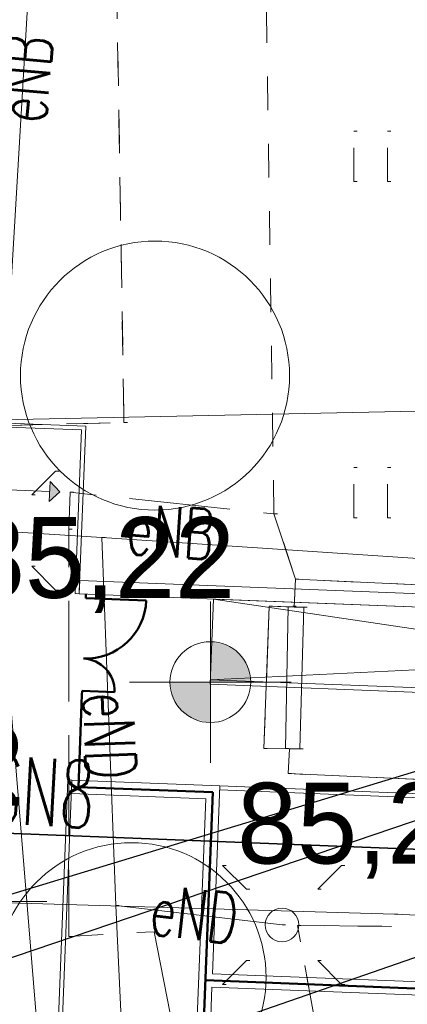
# Model space of a CAD drawing. Extents: x -134780 to 5540120, y 74663 to 5964901.
# Tile 36 of 84: x 5539569.77 to 5539575.53, y 5961344.61 to 5961359.24. Entities that reach past the tile are written whole.
import ezdxf
from ezdxf import colors
from ezdxf.entities.mleader import LeaderData, LeaderLine
from ezdxf.math import Vec2, Vec3

# ---------------------------------------------------------------- set-up
doc = ezdxf.new("R2010")
doc.units = 0
doc.header["$MEASUREMENT"] = 0
doc.set_wipeout_variables(frame=1)
for name, pattern in [('ACAD_ISO03W100', [30, 12, -18]), ('L_0_03', [1, 0.5, -0.5]), ('L_0_06', [2, 1.5, -0.5])]:
    doc.linetypes.add(name, pattern=pattern)
for name, color, linetype, lineweight in [('#opisy', 7, 'Continuous', 0), ('0_Nr_Pióra__7', 7, 'Continuous', 13), ('Arch drogi_Nr_Pióra__21', 7, 'Continuous', 9), ('Arch schody_Nr_Pióra__21', 7, 'Continuous', 9), ('arch spadki_Nr_Pióra__21', 7, 'Continuous', 9), ('bt_Nr_Pióra__7', 7, 'Continuous', 13), ('chodnik_Nr_Pióra__7', 7, 'Continuous', 13), ('ib_Nr_Pióra__7', 7, 'Continuous', 13), ('inny_obiekt_zagospodarowania_terenu_Nr_Pióra__7', 7, 'Continuous', 13), ('INWENT RZĘDNE_Nr_Pióra__21', 7, 'Continuous', 9), ('IS_Kanalizacja_sanitarna_grawitacyjna', 34, 'ACAD_ISO03W100', 30), ('latarnia_Nr_Pióra__7', 7, 'Continuous', 13), ('mapa', 7, 'Continuous', 13), ('przewod_elektroenergetyczny_podziemny_Atr1_Nr_Pióra__7', 7, 'Continuous', 13), ('przewod_elektroenergetyczny_podziemny_Nr_Pióra__7', 7, 'Continuous', 13), ('przewod_kanalizacyjny_Nr_Pióra__7', 7, 'Continuous', 13), ('przewod_wodociagowy_Nr_Pióra__7', 7, 'Continuous', 13), ('sch_Nr_Pióra__7', 7, 'Continuous', 13), ('slup_przewodow_napowietrznych_Nr_Pióra__7', 7, 'Continuous', 13), ('trawnik_Nr_Pióra__7', 7, 'Continuous', 13), ('zasuwa_lub_zawor_Nr_Pióra__7', 7, 'Continuous', 13)]:
    doc.layers.add(name, color=color, linetype=linetype, lineweight=lineweight)
doc.layers.add('Arch balustrady_Nr_Pióra__86', color=7, linetype='Continuous', lineweight=50, true_color=0x5555ff)
doc.layers.add('Arch zieleń_Nr_Pióra__4', color=7, linetype='Continuous', lineweight=9, true_color=0x029e21)
doc.layers.add('arch spadki', color=7, linetype='Continuous')
doc.layers.add('INWENT RZĘDNE', color=7, linetype='Continuous')
doc.styles.add('GENERATED_STYLE_1', font='txt')
doc.styles.add('GENERATED_STYLE_7', font='Simplex.shx', dxfattribs={"bigfont": 'BIGFONT.SHX'})
doc.styles.add('ROMANS', font='romans', dxfattribs={"width": 0.8})
doc.styles.get("Standard").update_dxf_attribs({"font": 'txt', "bigfont": 'BIGFONT.SHX'})

# ---------------------------------------------------------------- blocks, each defined once
blk = doc.blocks.new('Koty wysokościowe_34', base_point=(-144864, 120764))
at = {"layer": 'INWENT RZĘDNE_Nr_Pióra__21', "linetype": 'Continuous'}
for points in [[(-144864, 120764), (-144264, 120764), (-144309, 120993), (-144439, 121188), (-144634, 121318), (-144864, 121364)], [(-144864, 120764), (-145464, 120764), (-145418, 120534), (-145288, 120339), (-145093, 120209), (-144864, 120164)]]:
    blk.add_hatch(color=256, dxfattribs=at).paths.add_polyline_path(points, flags=0)
for p, q in [((-144864, 119564), (-144864, 121964)), ((-146064, 120764), (-143664, 120764))]:
    blk.add_line(p, q, dxfattribs=at)
blk.add_circle((-144864, 120764), 600, dxfattribs=at)
at = {"layer": 'INWENT RZĘDNE_Nr_Pióra__21', "insert": (-148010, 121964), "char_height": 1200, "attachment_point": 7, "style": 'GENERATED_STYLE_1'}
blk.add_mtext('{85,22}', dxfattribs=at)
blk = doc.blocks.new('Koty wysokościowe_32', base_point=(-141233, 124024))
at = {"layer": 'INWENT RZĘDNE_Nr_Pióra__21', "linetype": 'Continuous'}
for points in [[(-141233, 124024), (-140633, 124024), (-140679, 124254), (-140809, 124449), (-141004, 124579), (-141233, 124624)], [(-141233, 124024), (-141833, 124024), (-141788, 123795), (-141658, 123600), (-141463, 123470), (-141233, 123424)]]:
    blk.add_hatch(color=256, dxfattribs=at).paths.add_polyline_path(points, flags=0)
for p, q in [((-141233, 122824), (-141233, 125224)), ((-142433, 124024), (-140033, 124024))]:
    blk.add_line(p, q, dxfattribs=at)
blk.add_circle((-141233, 124024), 600, dxfattribs=at)
at = {"layer": 'INWENT RZĘDNE_Nr_Pióra__21', "insert": (-144882, 125053), "char_height": 1200, "attachment_point": 7, "style": 'GENERATED_STYLE_1'}
blk.add_mtext('{85,22}', dxfattribs=at)
blk = doc.blocks.new('Koty wysokościowe_20', base_point=(-136778, 122943))
at = {"layer": 'INWENT RZĘDNE_Nr_Pióra__21', "linetype": 'Continuous'}
for points in [[(-136778, 122943), (-136178, 122943), (-136223, 123172), (-136353, 123367), (-136548, 123497), (-136778, 123543)], [(-136778, 122943), (-137378, 122943), (-137332, 122713), (-137202, 122518), (-137007, 122388), (-136778, 122343)]]:
    blk.add_hatch(color=256, dxfattribs=at).paths.add_polyline_path(points, flags=0)
for p, q in [((-136778, 121743), (-136778, 124143)), ((-137978, 122943), (-135578, 122943))]:
    blk.add_line(p, q, dxfattribs=at)
blk.add_circle((-136778, 122943), 600, dxfattribs=at)
at = {"layer": 'INWENT RZĘDNE_Nr_Pióra__21', "insert": (-140836, 121106), "char_height": 1200, "attachment_point": 7, "style": 'GENERATED_STYLE_1'}
blk.add_mtext('{85,26}', dxfattribs=at)
blk = doc.blocks.new('Linia_6', base_point=(-144229, 126881))
at = {"layer": 'arch spadki_Nr_Pióra__21', "linetype": 'Continuous'}
blk.add_hatch(color=256, dxfattribs=at).paths.add_polyline_path([(-143474, 126851), (-143630, 126707), (-143618, 127007)], flags=0)
for p, q in [((-144229, 126881), (-143624, 126857)), ((-143630, 126707), (-143618, 127007)), ((-143474, 126851), (-143618, 127007)), ((-143474, 126851), (-143630, 126707))]:
    blk.add_line(p, q, dxfattribs=at)
blk = doc.blocks.new('mapa')
at = {"layer": '0_Nr_Pióra__7', "color": 252, "linetype": 'Continuous'}
for p, q in [((5539574.739, 5961357.589), (5539574.789, 5961357.589)), ((5539575.239, 5961357.589), (5539575.289, 5961357.589)), ((5539574.739, 5961356.839), (5539574.789, 5961356.839)), ((5539575.239, 5961356.839), (5539575.289, 5961356.839)), ((5539571.32, 5961353.26), (5539571.37, 5961353.26)), ((5539570.304, 5961352.534), (5539570.354, 5961352.534)), ((5539574.739, 5961352.589), (5539574.789, 5961352.589)), ((5539575.239, 5961352.589), (5539575.289, 5961352.589)), ((5539570.52, 5961352.22), (5539570.57, 5961352.22)), ((5539569.951, 5961352.181), (5539570.001, 5961352.181)), ((5539573.55, 5961351.9), (5539573.6, 5961351.9)), ((5539574.739, 5961351.839), (5539574.789, 5961351.839)), ((5539575.239, 5961351.839), (5539575.289, 5961351.839)), ((5539570.5, 5961351.67), (5539570.55, 5961351.67)), ((5539570.99, 5961351.55), (5539571.04, 5961351.55)), ((5539569.951, 5961351.12), (5539570.001, 5961351.12)), ((5539573.87, 5961350.93), (5539573.92, 5961350.93)), ((5539570.304, 5961350.767), (5539570.354, 5961350.767)), ((5539573.48, 5961350.53), (5539573.53, 5961350.53)), ((5539573.76, 5961350.52), (5539573.81, 5961350.52)), ((5539573.83, 5961350.53), (5539573.88, 5961350.53)), ((5539573.85, 5961350.515), (5539573.9, 5961350.515)), ((5539573.993, 5961350.511), (5539574.043, 5961350.511)), ((5539573.4, 5961348.41), (5539573.45, 5961348.41)), ((5539573.72, 5961348.41), (5539573.77, 5961348.41)), ((5539573.779, 5961348.407), (5539573.829, 5961348.407)), ((5539573.934, 5961348.406), (5539573.984, 5961348.406)), ((5539573.76, 5961348.04), (5539573.81, 5961348.04)), ((5539573.69, 5961347.45), (5539573.74, 5961347.45)), ((5539572.787, 5961346.674), (5539572.837, 5961346.674)), ((5539574.554, 5961346.674), (5539574.604, 5961346.674)), ((5539573.14, 5961346.321), (5539573.19, 5961346.321)), ((5539574.201, 5961346.321), (5539574.251, 5961346.321)), ((5539571.2, 5961346.08), (5539571.25, 5961346.08)), ((5539575.34, 5961345.95), (5539575.39, 5961345.95)), ((5539573.67, 5961345.79), (5539573.72, 5961345.79)), ((5539573.67, 5961345.79), (5539573.72, 5961345.79)), ((5539573.67, 5961345.79), (5539573.72, 5961345.79)), ((5539573.9, 5961345.78), (5539573.95, 5961345.78)), ((5539570.5, 5961345.62), (5539570.55, 5961345.62)), ((5539571.77, 5961345.69), (5539571.82, 5961345.69)), ((5539573.14, 5961345.26), (5539573.19, 5961345.26)), ((5539574.201, 5961345.26), (5539574.251, 5961345.26)), ((5539572.787, 5961344.907), (5539572.837, 5961344.907)), ((5539574.554, 5961344.907), (5539574.604, 5961344.907))]:
    blk.add_line(p, q, dxfattribs=at)
at = {"layer": 'Arch balustrady_Nr_Pióra__86', "color": 253, "linetype": 'Continuous'}
for p, q in [((5539570.754, 5961350.708), (5539570.752, 5961350.648)), ((5539570.752, 5961350.648), (5539571.651, 5961350.612)), ((5539570.695, 5961349.209), (5539570.642, 5961347.84)), ((5539570.698, 5961349.269), (5539570.695, 5961349.209)), ((5539570.698, 5961349.269), (5539571.177, 5961349.25)), ((5539570.642, 5961347.84), (5539572.64, 5961347.762)), ((5539572.64, 5961347.762), (5539572.399, 5961341.601)), ((5539572.531, 5961344.969), (5539580.075, 5961344.674))]:
    blk.add_line(p, q, dxfattribs=at)
for centre, radius, start, end in [((5539570.752, 5961350.648), 0.9, 267.7616, 357.7616), ((5539570.698, 5961349.269), 0.48, 357.7616, 87.7616)]:
    blk.add_arc(centre, radius, start, end, dxfattribs=at)
at = {"layer": 'Arch drogi_Nr_Pióra__21', "linetype": 'Continuous'}
for p, q in [((5539570.751, 5961353.205), (5539569.402, 5961353.257)), ((5539570.689, 5961353.147), (5539569.4, 5961353.197)), ((5539570.689, 5961353.147), (5539570.594, 5961350.714)), ((5539570.751, 5961353.205), (5539570.655, 5961350.741)), ((5539570.654, 5961350.711), (5539570.594, 5961350.714)), ((5539570.486, 5961347.946), (5539570.241, 5961341.686)), ((5539570.546, 5961347.944), (5539570.303, 5961341.743)), ((5539570.546, 5961347.944), (5539570.486, 5961347.946)), ((5539577.59, 5961347.668), (5539572.744, 5961347.858)), ((5539577.588, 5961347.608), (5539572.742, 5961347.798))]:
    blk.add_line(p, q, dxfattribs=at)
at = {"layer": 'Arch schody_Nr_Pióra__21', "color": 252, "linetype": 'Continuous'}
for p, q in [((5539570.654, 5961350.711), (5539570.662, 5961350.911)), ((5539579.105, 5961350.581), (5539570.662, 5961350.911)), ((5539579.097, 5961350.381), (5539570.654, 5961350.711)), ((5539572.603, 5961349.369), (5539572.652, 5961350.633)), ((5539578.768, 5961350.394), (5539572.652, 5961350.633)), ((5539578.742, 5961349.73), (5539572.652, 5961350.633)), ((5539578.742, 5961349.73), (5539572.606, 5961349.434)), ((5539578.721, 5961349.195), (5539572.606, 5961349.434)), ((5539578.718, 5961349.13), (5539572.603, 5961349.369)), ((5539570.546, 5961347.944), (5539570.538, 5961347.744)), ((5539572.744, 5961347.858), (5539570.546, 5961347.944)), ((5539572.635, 5961345.065), (5539572.744, 5961347.858)), ((5539572.536, 5961347.666), (5539570.538, 5961347.744)), ((5539572.3, 5961341.605), (5539572.536, 5961347.666)), ((5539580.079, 5961344.774), (5539572.635, 5961345.065)), ((5539572.499, 5961341.597), (5539572.627, 5961344.865)), ((5539580.071, 5961344.574), (5539572.627, 5961344.865))]:
    blk.add_line(p, q, dxfattribs=at)
at = {"layer": 'Arch zieleń_Nr_Pióra__4', "color": 252, "linetype": 'Continuous'}
for centre in [(5539571.781, 5961353.955), (5539571.432, 5961345.012)]:
    blk.add_circle(centre, 2, dxfattribs=at)
at = {"layer": 'bt_Nr_Pióra__7', "color": 252, "linetype": 'L_0_06', "flags": 128}
blk.add_lwpolyline([(5539573.76, 5961350.52), (5539573.48, 5961350.53)], dxfattribs=at)
at = {"layer": 'chodnik_Nr_Pióra__7', "color": 252, "linetype": 'L_0_06', "flags": 128}
blk.add_lwpolyline([(5539573.85, 5961350.515), (5539573.48, 5961350.53), (5539573.4, 5961348.41), (5539573.779, 5961348.407), (5539573.76, 5961348.04), (5539579.85, 5961347.77), (5539579.782, 5961345.734), (5539573.9, 5961345.78), (5539575.85, 5961335.03), (5539577.75, 5961324.47), (5539591.47, 5961324.05), (5539596.39, 5961323.97), (5539596.46, 5961321.44), (5539596.5, 5961317.73), (5539595.14, 5961308.47), (5539594.22, 5961302.65), (5539593.77, 5961299.63), (5539593.49, 5961296), (5539591.99, 5961287.81), (5539591.61, 5961282.43), (5539589.13, 5961281.94), (5539589.56, 5961284.8), (5539591.9, 5961299.58), (5539594.42, 5961317.48), (5539594.72, 5961320.57), (5539594.65, 5961322.11), (5539590.73, 5961322.16), (5539578.09, 5961322.67), (5539578.89, 5961318.3), (5539577.2, 5961318.26), (5539576.39, 5961321.74), (5539574.24, 5961333.51), (5539573.16, 5961338.51), (5539571.77, 5961345.69), (5539570.5, 5961345.62), (5539570.5, 5961351.67), (5539570.52, 5961352.22), (5539573.55, 5961351.9), (5539573.87, 5961350.93)], close=True, dxfattribs=at)
at = {"layer": 'ib_Nr_Pióra__7', "color": 252, "linetype": 'Continuous', "flags": 128}
blk.add_lwpolyline([(5539580.41, 5961347.74), (5539573.76, 5961348.04), (5539573.779, 5961348.407), (5539573.934, 5961348.406), (5539573.993, 5961350.511), (5539573.85, 5961350.515), (5539573.87, 5961350.93), (5539580.53, 5961350.62)], close=True, dxfattribs=at)
at = {"layer": 'inny_obiekt_zagospodarowania_terenu_Nr_Pióra__7', "color": 252, "linetype": 'L_0_03', "flags": 128}
for points in [[(5539571.32, 5961353.26), (5539571.04, 5961370.08), (5539560.1, 5961368.75)], [(5539560.1, 5961368.75), (5539560.42, 5961352.95), (5539571.32, 5961353.26)]]:
    blk.add_lwpolyline(points, dxfattribs=at)
at = {"layer": 'latarnia_Nr_Pióra__7', "color": 252, "linetype": 'Continuous', "flags": 128}
for points in [[(5539569.951, 5961352.181), (5539570.304, 5961352.534)], [(5539569.951, 5961351.12), (5539570.304, 5961350.767)], [(5539573.14, 5961346.321), (5539572.787, 5961346.674)], [(5539574.201, 5961346.321), (5539574.554, 5961346.674)], [(5539573.14, 5961345.26), (5539572.787, 5961344.907)], [(5539574.201, 5961345.26), (5539574.554, 5961344.907)]]:
    blk.add_lwpolyline(points, dxfattribs=at)
at = {"layer": 'latarnia_Nr_Pióra__7', "color": 252, "linetype": 'Continuous'}
blk.add_circle((5539573.67, 5961345.79), 0.25, dxfattribs=at)
at = {"layer": 'przewod_elektroenergetyczny_podziemny_Nr_Pióra__7', "color": 252, "linetype": 'Continuous', "flags": 128}
for points in [[(5539551.68, 5961366.54), (5539557.55, 5961367.33), (5539567.62, 5961368.93), (5539570.22, 5961369.47), (5539570.01, 5961361.53), (5539569.42, 5961351.65)], [(5539570.99, 5961351.55), (5539569.42, 5961351.65), (5539571.88, 5961321.69), (5539572.64, 5961320.61), (5539591.67, 5961319.34), (5539590.26, 5961315.44), (5539589.49, 5961303.7), (5539588.75, 5961294.23), (5539590.71, 5961282.36)], [(5539570.99, 5961351.55), (5539571.2, 5961346.08)], [(5539579.33, 5961351.09), (5539578.4, 5961351.13), (5539576.81, 5961351.16), (5539570.99, 5961351.55)], [(5539572.64, 5961320.61), (5539572.02, 5961328.62), (5539571.2, 5961346.08)], [(5539573.67, 5961345.79), (5539571.2, 5961346.08)]]:
    blk.add_lwpolyline(points, dxfattribs=at)
at = {"layer": 'przewod_kanalizacyjny_Nr_Pióra__7', "color": 252, "linetype": 'Continuous', "flags": 128}
blk.add_lwpolyline([(5539549.76, 5961345.36), (5539552.38, 5961345.49), (5539554.31, 5961345.93), (5539556.57, 5961346.81), (5539568.25, 5961346.16), (5539575.34, 5961345.95), (5539580.33, 5961345.73)], dxfattribs=at)
at = {"layer": 'przewod_wodociagowy_Nr_Pióra__7', "color": 252, "linetype": 'Continuous', "flags": 128}
blk.add_lwpolyline([(5539541.4, 5961352.89), (5539549.54, 5961353.06), (5539562.83, 5961353.16), (5539579.72, 5961353.51), (5539580.63, 5961353.54)], dxfattribs=at)
at = {"layer": 'sch_Nr_Pióra__7', "color": 252, "linetype": 'Continuous', "flags": 128}
blk.add_lwpolyline([(5539573.993, 5961350.511), (5539573.934, 5961348.406), (5539573.4, 5961348.41), (5539573.48, 5961350.53)], close=True, dxfattribs=at)
blk.add_lwpolyline([(5539573.76, 5961350.52), (5539573.72, 5961348.41)], dxfattribs=at)
at = {"layer": 'slup_przewodow_napowietrznych_Nr_Pióra__7', "color": 252, "linetype": 'Continuous'}
blk.add_circle((5539573.67, 5961345.79), 0.25, dxfattribs=at)
at = {"layer": 'trawnik_Nr_Pióra__7', "color": 252, "linetype": 'L_0_03', "flags": 128}
for points in [[(5539573.55, 5961351.9), (5539573.27, 5961370.67), (5539573.14, 5961373.24), (5539582.04, 5961374.29), (5539588.07, 5961375.32), (5539595.34, 5961376.74), (5539597.08, 5961375.38), (5539596.86, 5961374.52), (5539593.12, 5961372), (5539592.36, 5961371.55), (5539586.53, 5961371.55), (5539580.81, 5961367.97), (5539580.92, 5961361.43), (5539580.87, 5961360.37), (5539580.54, 5961350.92), (5539580.53, 5961350.62), (5539573.87, 5961350.93)], [(5539560.42, 5961352.95), (5539560.1, 5961368.75), (5539571.04, 5961370.08), (5539571.32, 5961353.26)], [(5539577.652, 5961325.012), (5539575.85, 5961335.03), (5539573.9, 5961345.78), (5539579.782, 5961345.734), (5539579.075, 5961326.014), (5539592.6, 5961325.48), (5539592.445, 5961324.71)]]:
    blk.add_lwpolyline(points, close=True, dxfattribs=at)
for points in [[(5539574.739, 5961356.839), (5539574.739, 5961357.589)], [(5539575.239, 5961356.839), (5539575.239, 5961357.589)], [(5539574.739, 5961351.839), (5539574.739, 5961352.589)], [(5539575.239, 5961351.839), (5539575.239, 5961352.589)]]:
    blk.add_lwpolyline(points, dxfattribs=at)
at = {"layer": 'arch spadki', "color": 252, "linetype": 'Continuous', "xscale": 0.001, "yscale": 0.001, "zscale": 0.001}
blk.add_blockref('Linia_6', (5539569.609, 5961352.256), dxfattribs=at)
at = {"layer": 'INWENT RZĘDNE', "color": 252, "xscale": 0.001, "yscale": 0.001, "zscale": 0.001}
for name, p in [('Koty wysokościowe_32', (5539572.604, 5961349.399)), ('Koty wysokościowe_20', (5539577.06, 5961348.317)), ('Koty wysokościowe_34', (5539568.974, 5961346.139))]:
    blk.add_blockref(name, p, dxfattribs=at)
at = {"layer": 'przewod_elektroenergetyczny_podziemny_Atr1_Nr_Pióra__7', "color": 252, "linetype": 'Continuous', "char_height": 0.75, "attachment_point": 1, "style": 'GENERATED_STYLE_7'}
for s, insert, rotation in [('{\\W0.660000x;eNB}', (5539569.409, 5961357.756), 85), ('{\\W0.660000x;eNB}', (5539571.393, 5961352.05), 356.2), ('{\\W0.660000x;eND}', (5539571.458, 5961349.262), 272.2), ('{\\W0.660000x;eND}', (5539571.767, 5961346.396), 353.3)]:
    blk.add_mtext(s, dxfattribs=dict(at, insert=insert, rotation=rotation))

msp = doc.modelspace()

# ---------------------------------------------------------------- linework, layer by layer
at = {"layer": 'IS_Kanalizacja_sanitarna_grawitacyjna', "linetype": 'ByBlock', "lineweight": 35}
msp.add_line((5539560.504, 5961347.507), (5539579.816, 5961346.752), dxfattribs=at)

# ---------------------------------------------------------------- next in the draw order: block references
at = {"layer": 'mapa', "color": 4, "lineweight": 40}
msp.add_blockref('mapa', (0, 0), dxfattribs=at)

# ---------------------------------------------------------------- next in the draw order: texts
at = {"layer": 'IS_Kanalizacja_sanitarna_grawitacyjna', "color": 7, "linetype": 'ByBlock', "lineweight": 35, "style": 'ROMANS', "width": 0.6}
msp.add_text('ks%%C160PVC SN8', height=1, rotation=356.8341, dxfattribs=at).set_placement((5539564.385, 5961347.582))

# ---------------------------------------------------------------- next in the draw order: leaders
at = {"layer": '#opisy', "lineweight": 0}
ml = msp.add_multileader_mtext('Standard', dxfattribs=at)
ml.set_content('\\fArial|b0|i0|c238|p34;\\A1;G10 ', color=256)
ml.set_leader_properties()
ml.build(insert=Vec2(0, 0))
ml.multileader.update_dxf_attribs({"text_left_attachment_type": 5, "text_right_attachment_type": 5, "dogleg_length": 0.36, "arrow_head_size": 0.18})
ctx = ml.context
ctx.base_point, ctx.char_height, ctx.arrow_head_size, ctx.landing_gap_size, ctx.plane_origin = Vec3(5539524.069, 5961336.387), 1.5, 0.18, 0.09, Vec3(5539542.271, 5961307.131)
ctx.left_attachment, ctx.right_attachment, ctx.text_align_type = 5, 5, 2
notes = []
notes.append((ctx, [(0, (1, 1, 0), (5539532.1, 5961334.861), (-1, 0), 0.36, [(0, [(5539578.441, 5961348.915)], 0, [])])]))
ctx.mtext.insert, ctx.mtext.alignment, ctx.mtext.flow_direction = Vec3(5539531.65, 5961336.687), 3, 5
ml = msp.add_multileader_mtext('Standard', dxfattribs=at)
ml.set_content('\\fArial|b0|i0|c238|p34;\\A1;G11 ', color=256)
ml.set_leader_properties()
ml.build(insert=Vec2(0, 0))
ml.multileader.update_dxf_attribs({"text_left_attachment_type": 5, "text_right_attachment_type": 5, "dogleg_length": 0.36, "arrow_head_size": 0.18})
ctx = ml.context
ctx.base_point, ctx.char_height, ctx.arrow_head_size, ctx.landing_gap_size, ctx.plane_origin = Vec3(5539524.636, 5961334.099), 1.5, 0.18, 0.09, Vec3(5539544.014, 5961304.843)
ctx.left_attachment, ctx.right_attachment, ctx.text_align_type = 5, 5, 2
notes.append((ctx, [(0, (1, 1, 0), (5539532.1, 5961332.573), (-1, 0), 0.36, [(0, [(5539580.123, 5961348.853)], 0, [])])]))
ctx.mtext.insert, ctx.mtext.alignment, ctx.mtext.flow_direction = Vec3(5539531.65, 5961334.399), 3, 5
ml = msp.add_multileader_mtext('Standard', dxfattribs=at)
ml.set_content('\\fArial|b0|i0|c238|p34;\\A1;S3 ', color=256)
ml.set_leader_properties()
ml.build(insert=Vec2(0, 0))
ml.multileader.update_dxf_attribs({"text_left_attachment_type": 5, "text_right_attachment_type": 5, "dogleg_length": 0.36, "arrow_head_size": 0.18})
ctx = ml.context
ctx.base_point, ctx.char_height, ctx.arrow_head_size, ctx.landing_gap_size, ctx.plane_origin = Vec3(5539526.718, 5961329.393), 1.5, 0.18, 0.09, Vec3(5539505.815, 5961314.531)
ctx.left_attachment, ctx.right_attachment, ctx.text_align_type = 5, 5, 2
notes.append((ctx, [(0, (1, 1, 0), (5539531.998, 5961330.167), (-1, 0), 0.36, [(0, [(5539579.816, 5961346.752)], 0, [])])]))
ctx.mtext.insert, ctx.mtext.alignment, ctx.mtext.flow_direction = Vec3(5539531.548, 5961331.992), 3, 5
for ctx, leaders in notes:
    for number, flags, end, landing, length, lines in leaders:
        leader = LeaderData()
        leader.index, (leader.has_last_leader_line, leader.has_dogleg_vector, leader.attachment_direction) = number, flags
        leader.last_leader_point, leader.dogleg_vector, leader.dogleg_length = Vec3(end), Vec3(landing), length
        for number, points, colour, breaks in lines:
            line = LeaderLine()
            line.index, line.vertices, line.color, line.breaks = number, Vec3.list(points), colors.encode_raw_color(colour), breaks
            leader.lines.append(line)
        ctx.leaders.append(leader)

# ---------------------------------------------------------------- next in the draw order: wipeouts: each hides what was drawn before it
msp.add_wipeout([(5539444.713, 5961266.963), (5539444.713, 5961415.463), (5539654.713, 5961415.463), (5539651.713, 5961412.413), (5539457.213, 5961412.413), (5539457.213, 5961270.013), (5539651.713, 5961270.013), (5539654.713, 5961266.963)]).dxf.layer = 'zasuwa_lub_zawor_Nr_Pióra__7'

doc.saveas('drawing.dxf')
